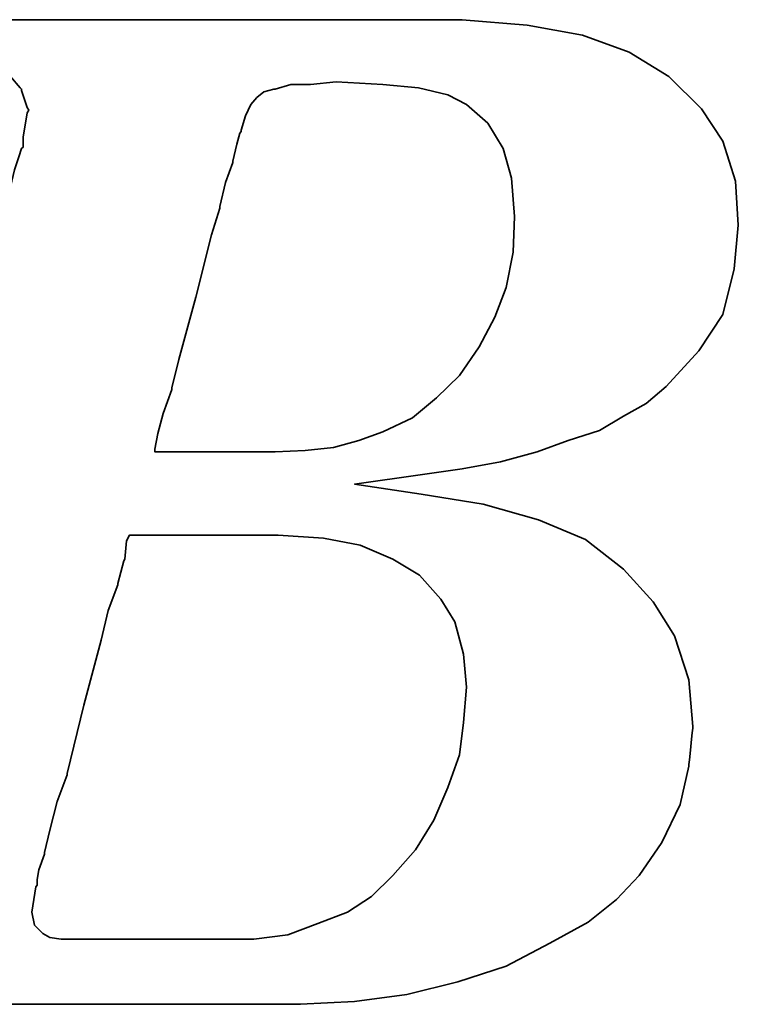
# Model space of a CAD drawing. Header units: millimetres. Extents: x -5 to 149, y 7 to 96.
# Tile 21 of 49: x 109.71 to 111.17, y 45.25 to 47.25. Entities that reach past the tile are written whole.
import ezdxf

# ---------------------------------------------------------------- set-up
doc = ezdxf.new("R2010")
doc.units = ezdxf.units.MM
doc.header["$LTSCALE"] = 0.1
doc.layers.add('layer 1', color=7, linetype='CONTINUOUS')

msp = doc.modelspace()

# ---------------------------------------------------------------- linework, layer by layer
at = {"layer": 'layer 1', "color": 1, "lineweight": 35}
for points, knots in [([(109.3089, 45.4656), (109.3089, 45.4656), (109.2861, 45.4137), (109.2861, 45.4137), (109.2861, 45.4137), (109.2861, 45.4137), (109.2831, 45.408), (109.2831, 45.408), (109.2831, 45.408), (109.2831, 45.408), (109.2831, 45.405), (109.2831, 45.405), (109.2831, 45.405), (109.2831, 45.405), (109.2489, 45.3708), (109.2489, 45.3708), (109.2489, 45.3708), (109.2489, 45.3708), (109.2459, 45.3708), (109.2459, 45.3708), (109.2459, 45.3708), (109.2459, 45.3708), (109.2429, 45.3678), (109.2429, 45.3678), (109.2429, 45.3678), (109.2429, 45.3678), (109.1967, 45.3447), (109.1967, 45.3447), (109.1967, 45.3447), (109.1967, 45.3447), (109.1913, 45.3447), (109.1913, 45.3447), (109.1913, 45.3447), (109.1913, 45.3447), (109.1883, 45.342), (109.1883, 45.342), (109.1883, 45.342), (109.1883, 45.342), (109.1361, 45.336), (109.1361, 45.336), (109.1361, 45.336), (109.1361, 45.336), (109.1337, 45.336), (109.1337, 45.336), (109.1337, 45.336), (109.1337, 45.336), (109.1277, 45.336), (109.1277, 45.336), (109.1277, 45.336), (109.1277, 45.336), (109.1103, 45.336), (109.1103, 45.336), (109.1103, 45.336), (109.1103, 45.336), (109.0641, 45.336), (109.0641, 45.336), (109.0641, 45.336), (109.0641, 45.336), (109.0185, 45.336), (109.0185, 45.336), (109.0185, 45.336), (109.0185, 45.336), (109.0125, 45.336), (109.0125, 45.336), (109.0125, 45.336), (109.0125, 45.336), (109.0125, 45.3333), (109.0125, 45.3333), (109.0125, 45.3333), (109.0125, 45.3333), (109.0095, 45.3303), (109.0095, 45.3303), (109.0095, 45.3303), (109.0095, 45.3303), (108.9981, 45.2874), (108.9981, 45.2874), (108.9981, 45.2874), (108.9981, 45.2874), (108.9897, 45.2469), (108.9897, 45.2469), (108.9897, 45.2469), (108.9897, 45.2469), (108.9951, 45.2469), (108.9951, 45.2469), (108.9951, 45.2469), (108.9951, 45.2469), (109.0185, 45.2469), (109.0185, 45.2469), (109.0185, 45.2469), (109.0185, 45.2469), (109.0815, 45.2469), (109.0815, 45.2469), (109.0815, 45.2469), (109.0815, 45.2469), (109.1682, 45.2469), (109.1682, 45.2469), (109.1682, 45.2469), (109.1682, 45.2469), (109.2657, 45.2469), (109.2657, 45.2469), (109.2657, 45.2469), (109.2657, 45.2469), (109.3809, 45.2469), (109.3809, 45.2469), (109.3809, 45.2469), (109.3809, 45.2469), (109.6173, 45.2469), (109.6173, 45.2469), (109.6173, 45.2469), (109.6173, 45.2469), (109.8591, 45.2469), (109.8591, 45.2469), (109.8591, 45.2469), (109.8591, 45.2469), (109.9743, 45.2469), (109.9743, 45.2469), (109.9743, 45.2469), (109.9743, 45.2469), (110.0721, 45.2469), (110.0721, 45.2469), (110.0721, 45.2469), (110.0721, 45.2469), (110.1585, 45.2469), (110.1585, 45.2469), (110.1585, 45.2469), (110.1585, 45.2469), (110.2215, 45.2469), (110.2215, 45.2469), (110.2215, 45.2469), (110.2215, 45.2469), (110.2449, 45.2469), (110.2449, 45.2469), (110.2449, 45.2469), (110.2449, 45.2469), (110.2623, 45.2469), (110.2623, 45.2469), (110.2623, 45.2469), (110.2623, 45.2469), (110.2737, 45.2469), (110.2737, 45.2469), (110.2737, 45.2469), (110.2737, 45.2469), (110.2791, 45.2469), (110.2791, 45.2469), (110.2791, 45.2469), (110.2791, 45.2469), (110.3889, 45.2526), (110.3889, 45.2526), (110.3889, 45.2526), (110.3889, 45.2526), (110.4951, 45.267), (110.4951, 45.267), (110.4951, 45.267), (110.4951, 45.267), (110.5989, 45.2928), (110.5989, 45.2928), (110.5989, 45.2928), (110.5989, 45.2928), (110.6967, 45.3246), (110.6967, 45.3246), (110.6967, 45.3246), (110.6967, 45.3246), (110.7861, 45.3708), (110.7861, 45.3708), (110.7861, 45.3708), (110.7861, 45.3708), (110.8635, 45.4137), (110.8635, 45.4137), (110.8635, 45.4137), (110.8635, 45.4137), (110.9211, 45.4599), (110.9211, 45.4599), (110.9211, 45.4599), (110.9211, 45.4599), (110.9673, 45.5088), (110.9673, 45.5088), (110.9673, 45.5088), (110.9673, 45.5088), (111.0135, 45.5754), (111.0135, 45.5754), (111.0135, 45.5754), (111.0135, 45.5754), (111.0507, 45.6528), (111.0507, 45.6528), (111.0507, 45.6528), (111.0507, 45.6528), (111.0681, 45.7308), (111.0681, 45.7308), (111.0681, 45.7308), (111.0681, 45.7308), (111.0765, 45.8112), (111.0765, 45.8112), (111.0765, 45.8112), (111.0765, 45.8112), (111.0681, 45.906), (111.0681, 45.906), (111.0681, 45.906), (111.0681, 45.906), (111.0393, 45.9954), (111.0393, 45.9954), (111.0393, 45.9954), (111.0393, 45.9954), (110.9961, 46.0644), (110.9961, 46.0644), (110.9961, 46.0644), (110.9961, 46.0644), (110.9355, 46.131), (110.9355, 46.131), (110.9355, 46.131), (110.9355, 46.131), (110.8581, 46.191), (110.8581, 46.191), (110.8581, 46.191), (110.8581, 46.191), (110.7627, 46.2315), (110.7627, 46.2315), (110.7627, 46.2315), (110.7627, 46.2315), (110.6505, 46.263), (110.6505, 46.263), (110.6505, 46.263), (110.6505, 46.263), (110.5239, 46.2834), (110.5239, 46.2834), (110.5239, 46.2834), (110.5239, 46.2834), (110.3889, 46.3038), (110.3889, 46.3038), (110.3889, 46.3038), (110.3889, 46.3038), (110.5269, 46.3236), (110.5269, 46.3236), (110.5269, 46.3236), (110.5269, 46.3236), (110.6073, 46.335), (110.6073, 46.335), (110.6073, 46.335), (110.6073, 46.335), (110.6853, 46.3494), (110.6853, 46.3494), (110.6853, 46.3494), (110.6853, 46.3494), (110.7603, 46.3695), (110.7603, 46.3695), (110.7603, 46.3695), (110.7603, 46.3695), (110.8233, 46.3926), (110.8233, 46.3926), (110.8233, 46.3926), (110.8233, 46.3926), (110.8869, 46.413), (110.8869, 46.413), (110.8869, 46.413), (110.8869, 46.413), (110.9355, 46.4418), (110.9355, 46.4418), (110.9355, 46.4418), (110.9355, 46.4418), (110.9817, 46.4676), (110.9817, 46.4676), (110.9817, 46.4676), (110.9817, 46.4676), (111.0222, 46.5024), (111.0222, 46.5024), (111.0222, 46.5024), (111.0222, 46.5024), (111.0885, 46.5744), (111.0885, 46.5744), (111.0885, 46.5744), (111.0885, 46.5744), (111.1371, 46.6488), (111.1371, 46.6488), (111.1371, 46.6488), (111.1371, 46.6488), (111.1605, 46.7412), (111.1605, 46.7412), (111.1605, 46.7412), (111.1605, 46.7412), (111.1689, 46.8303), (111.1689, 46.8303), (111.1689, 46.8303), (111.1689, 46.8303), (111.1629, 46.9194), (111.1629, 46.9194), (111.1629, 46.9194), (111.1629, 46.9194), (111.1371, 47.0004), (111.1371, 47.0004), (111.1371, 47.0004), (111.1371, 47.0004), (111.0939, 47.0664), (111.0939, 47.0664), (111.0939, 47.0664), (111.0939, 47.0664), (111.0276, 47.1324), (111.0276, 47.1324), (111.0276, 47.1324), (111.0276, 47.1324), (110.9472, 47.1816), (110.9472, 47.1816), (110.9472, 47.1816), (110.9472, 47.1816), (110.8521, 47.2164), (110.8521, 47.2164), (110.8521, 47.2164), (110.8521, 47.2164), (110.7399, 47.2362), (110.7399, 47.2362), (110.7399, 47.2362), (110.7399, 47.2362), (110.6073, 47.2476), (110.6073, 47.2476), (110.6073, 47.2476), (110.6073, 47.2476), (110.5959, 47.2476), (110.5959, 47.2476), (110.5959, 47.2476), (110.5959, 47.2476), (110.5557, 47.2476), (110.5557, 47.2476), (110.5557, 47.2476), (110.5557, 47.2476), (110.4981, 47.2476), (110.4981, 47.2476), (110.4981, 47.2476), (110.4981, 47.2476), (110.4231, 47.2476), (110.4231, 47.2476), (110.4231, 47.2476), (110.4231, 47.2476), (110.3313, 47.2476), (110.3313, 47.2476), (110.3313, 47.2476), (110.3313, 47.2476), (110.2335, 47.2476), (110.2335, 47.2476), (110.2335, 47.2476), (110.2335, 47.2476), (110.0142, 47.2476), (110.0142, 47.2476), (110.0142, 47.2476), (110.0142, 47.2476), (109.7955, 47.2476), (109.7955, 47.2476), (109.7955, 47.2476), (109.7955, 47.2476), (109.6977, 47.2476), (109.6977, 47.2476), (109.6977, 47.2476), (109.6977, 47.2476), (109.6059, 47.2476), (109.6059, 47.2476), (109.6059, 47.2476), (109.6059, 47.2476), (109.5309, 47.2476), (109.5309, 47.2476), (109.5309, 47.2476), (109.5309, 47.2476), (109.4706, 47.2476), (109.4706, 47.2476), (109.4706, 47.2476), (109.4706, 47.2476), (109.4385, 47.2476), (109.4385, 47.2476), (109.4385, 47.2476), (109.4385, 47.2476), (109.4385, 47.2449), (109.4385, 47.2449), (109.4385, 47.2449), (109.4385, 47.2449), (109.4355, 47.2422), (109.4355, 47.2422), (109.4355, 47.2422), (109.4355, 47.2422), (109.4241, 47.196), (109.4241, 47.196), (109.4241, 47.196), (109.4241, 47.196), (109.4157, 47.1588), (109.4157, 47.1588), (109.4157, 47.1588), (109.4157, 47.1588), (109.4787, 47.1588), (109.4787, 47.1588), (109.4787, 47.1588), (109.4787, 47.1588), (109.5363, 47.1588), (109.5363, 47.1588), (109.5363, 47.1588), (109.5363, 47.1588), (109.554, 47.1588), (109.554, 47.1588), (109.554, 47.1588), (109.554, 47.1588), (109.5594, 47.1588), (109.5594, 47.1588), (109.5594, 47.1588), (109.5594, 47.1588), (109.5999, 47.1588), (109.5999, 47.1588), (109.5999, 47.1588), (109.5999, 47.1588), (109.6029, 47.1588), (109.6029, 47.1588), (109.6029, 47.1588), (109.6029, 47.1588), (109.6059, 47.1555), (109.6059, 47.1555), (109.6059, 47.1555), (109.6059, 47.1555), (109.6317, 47.1498), (109.6317, 47.1498), (109.6317, 47.1498), (109.6317, 47.1498), (109.6605, 47.1444), (109.6605, 47.1444), (109.6605, 47.1444), (109.6605, 47.1444), (109.6629, 47.1444), (109.6629, 47.1444), (109.6629, 47.1444), (109.6629, 47.1444), (109.6803, 47.1384), (109.6803, 47.1384), (109.6803, 47.1384), (109.6803, 47.1384), (109.6863, 47.1384), (109.6863, 47.1384), (109.6863, 47.1384), (109.6863, 47.1384), (109.6893, 47.1324), (109.6893, 47.1324), (109.6893, 47.1324), (109.6893, 47.1324), (109.7091, 47.1093), (109.7091, 47.1093), (109.7091, 47.1093), (109.7091, 47.1093), (109.7121, 47.1066), (109.7121, 47.1066), (109.7121, 47.1066), (109.7121, 47.1066), (109.7121, 47.1036), (109.7121, 47.1036), (109.7121, 47.1036), (109.7121, 47.1036), (109.7235, 47.0694), (109.7235, 47.0694), (109.7235, 47.0694), (109.7235, 47.0694), (109.7265, 47.0634), (109.7265, 47.0634), (109.7265, 47.0634), (109.7265, 47.0634), (109.7235, 47.058), (109.7235, 47.058), (109.7235, 47.058), (109.7235, 47.058), (109.7151, 47.0088), (109.7151, 47.0088), (109.7151, 47.0088), (109.7151, 47.0088), (109.7151, 46.9914), (109.7151, 46.9914), (109.7151, 46.9914), (109.7151, 46.9914), (109.7151, 46.9884), (109.7151, 46.9884), (109.7151, 46.9884), (109.7151, 46.9884), (109.7121, 46.986), (109.7121, 46.986), (109.7121, 46.986), (109.7121, 46.986), (109.7064, 46.9686), (109.7064, 46.9686), (109.7064, 46.9686), (109.7064, 46.9686), (109.6977, 46.9428), (109.6977, 46.9428), (109.6977, 46.9428), (109.6977, 46.9428), (109.6893, 46.908), (109.6893, 46.908), (109.6893, 46.908), (109.6893, 46.908), (109.6773, 46.8678), (109.6773, 46.8678), (109.6773, 46.8678), (109.6773, 46.8678), (109.6515, 46.7697), (109.6515, 46.7697), (109.6515, 46.7697), (109.6515, 46.7697), (109.6203, 46.6488), (109.6203, 46.6488), (109.6203, 46.6488), (109.6203, 46.6488), (109.5855, 46.5192), (109.5855, 46.5192), (109.5855, 46.5192), (109.5855, 46.5192), (109.5105, 46.2399), (109.5105, 46.2399), (109.5105, 46.2399), (109.5105, 46.2399), (109.4355, 45.9582), (109.4355, 45.9582), (109.4355, 45.9582), (109.4355, 45.9582), (109.4013, 45.8256), (109.4013, 45.8256), (109.4013, 45.8256), (109.4013, 45.8256), (109.3695, 45.7104), (109.3695, 45.7104), (109.3695, 45.7104), (109.3695, 45.7104), (109.3437, 45.6123), (109.3437, 45.6123), (109.3437, 45.6123), (109.3437, 45.6123), (109.335, 45.5721), (109.335, 45.5721), (109.335, 45.5721), (109.335, 45.5721), (109.3263, 45.5349), (109.3263, 45.5349), (109.3263, 45.5349), (109.3263, 45.5349), (109.3263, 45.5322), (109.3263, 45.5322), (109.3263, 45.5322), (109.3263, 45.5322), (109.3179, 45.5088), (109.3179, 45.5088), (109.3179, 45.5088), (109.3179, 45.5088), (109.3119, 45.4857), (109.3119, 45.4857), (109.3119, 45.4857), (109.3119, 45.4857), (109.3119, 45.477), (109.3119, 45.477), (109.3119, 45.477), (109.3119, 45.477), (109.3119, 45.4716), (109.3119, 45.4716), (109.3119, 45.4716), (109.3119, 45.4716), (109.3119, 45.4686), (109.3119, 45.4686), (109.3119, 45.4686), (109.3119, 45.4686), (109.3089, 45.4656), (109.3089, 45.4656)], [0, 0, 0, 0, 0.007194, 0.007194, 0.007194, 0.007194, 0.014388, 0.014388, 0.014388, 0.014388, 0.021583, 0.021583, 0.021583, 0.021583, 0.028777, 0.028777, 0.028777, 0.028777, 0.035971, 0.035971, 0.035971, 0.035971, 0.043165, 0.043165, 0.043165, 0.043165, 0.05036, 0.05036, 0.05036, 0.05036, 0.057554, 0.057554, 0.057554, 0.057554, 0.064748, 0.064748, 0.064748, 0.064748, 0.071942, 0.071942, 0.071942, 0.071942, 0.079137, 0.079137, 0.079137, 0.079137, 0.086331, 0.086331, 0.086331, 0.086331, 0.093525, 0.093525, 0.093525, 0.093525, 0.100719, 0.100719, 0.100719, 0.100719, 0.107914, 0.107914, 0.107914, 0.107914, 0.115108, 0.115108, 0.115108, 0.115108, 0.122302, 0.122302, 0.122302, 0.122302, 0.129496, 0.129496, 0.129496, 0.129496, 0.136691, 0.136691, 0.136691, 0.136691, 0.143885, 0.143885, 0.143885, 0.143885, 0.151079, 0.151079, 0.151079, 0.151079, 0.158273, 0.158273, 0.158273, 0.158273, 0.165468, 0.165468, 0.165468, 0.165468, 0.172662, 0.172662, 0.172662, 0.172662, 0.179856, 0.179856, 0.179856, 0.179856, 0.18705, 0.18705, 0.18705, 0.18705, 0.194245, 0.194245, 0.194245, 0.194245, 0.201439, 0.201439, 0.201439, 0.201439, 0.208633, 0.208633, 0.208633, 0.208633, 0.215827, 0.215827, 0.215827, 0.215827, 0.223022, 0.223022, 0.223022, 0.223022, 0.230216, 0.230216, 0.230216, 0.230216, 0.23741, 0.23741, 0.23741, 0.23741, 0.244604, 0.244604, 0.244604, 0.244604, 0.251799, 0.251799, 0.251799, 0.251799, 0.258993, 0.258993, 0.258993, 0.258993, 0.266187, 0.266187, 0.266187, 0.266187, 0.273381, 0.273381, 0.273381, 0.273381, 0.280576, 0.280576, 0.280576, 0.280576, 0.28777, 0.28777, 0.28777, 0.28777, 0.294964, 0.294964, 0.294964, 0.294964, 0.302158, 0.302158, 0.302158, 0.302158, 0.309353, 0.309353, 0.309353, 0.309353, 0.316547, 0.316547, 0.316547, 0.316547, 0.323741, 0.323741, 0.323741, 0.323741, 0.330935, 0.330935, 0.330935, 0.330935, 0.338129, 0.338129, 0.338129, 0.33813, 0.345324, 0.345324, 0.345324, 0.345324, 0.352518, 0.352518, 0.352518, 0.352518, 0.359712, 0.359712, 0.359712, 0.359712, 0.366906, 0.366906, 0.366906, 0.366906, 0.374101, 0.374101, 0.374101, 0.374101, 0.381295, 0.381295, 0.381295, 0.381295, 0.388489, 0.388489, 0.388489, 0.388489, 0.395683, 0.395683, 0.395683, 0.395683, 0.402878, 0.402878, 0.402878, 0.402878, 0.410072, 0.410072, 0.410072, 0.410072, 0.417266, 0.417266, 0.417266, 0.417266, 0.42446, 0.42446, 0.42446, 0.42446, 0.431655, 0.431655, 0.431655, 0.431655, 0.438849, 0.438849, 0.438849, 0.438849, 0.446043, 0.446043, 0.446043, 0.446043, 0.453237, 0.453237, 0.453237, 0.453237, 0.460432, 0.460432, 0.460432, 0.460432, 0.467626, 0.467626, 0.467626, 0.467626, 0.47482, 0.47482, 0.47482, 0.47482, 0.482014, 0.482014, 0.482014, 0.482014, 0.489209, 0.489209, 0.489209, 0.489209, 0.496403, 0.496403, 0.496403, 0.496403, 0.503597, 0.503597, 0.503597, 0.503597, 0.510791, 0.510791, 0.510791, 0.510791, 0.517986, 0.517986, 0.517986, 0.517986, 0.52518, 0.52518, 0.52518, 0.52518, 0.532374, 0.532374, 0.532374, 0.532374, 0.539568, 0.539568, 0.539568, 0.539568, 0.546763, 0.546763, 0.546763, 0.546763, 0.553957, 0.553957, 0.553957, 0.553957, 0.561151, 0.561151, 0.561151, 0.561151, 0.568345, 0.568345, 0.568345, 0.568345, 0.57554, 0.57554, 0.57554, 0.57554, 0.582734, 0.582734, 0.582734, 0.582734, 0.589928, 0.589928, 0.589928, 0.589928, 0.597122, 0.597122, 0.597122, 0.597122, 0.604317, 0.604317, 0.604317, 0.604317, 0.611511, 0.611511, 0.611511, 0.611511, 0.618705, 0.618705, 0.618705, 0.618705, 0.625899, 0.625899, 0.625899, 0.625899, 0.633094, 0.633094, 0.633094, 0.633094, 0.640288, 0.640288, 0.640288, 0.640288, 0.647482, 0.647482, 0.647482, 0.647482, 0.654676, 0.654676, 0.654676, 0.654676, 0.661871, 0.661871, 0.661871, 0.661871, 0.669065, 0.669065, 0.669065, 0.669065, 0.676259, 0.676259, 0.676259, 0.676259, 0.683453, 0.683453, 0.683453, 0.683453, 0.690647, 0.690647, 0.690647, 0.690647, 0.697842, 0.697842, 0.697842, 0.697842, 0.705036, 0.705036, 0.705036, 0.705036, 0.71223, 0.71223, 0.71223, 0.71223, 0.719424, 0.719424, 0.719424, 0.719424, 0.726619, 0.726619, 0.726619, 0.726619, 0.733813, 0.733813, 0.733813, 0.733813, 0.741007, 0.741007, 0.741007, 0.741007, 0.748201, 0.748201, 0.748201, 0.748201, 0.755396, 0.755396, 0.755396, 0.755396, 0.76259, 0.76259, 0.76259, 0.76259, 0.769784, 0.769784, 0.769784, 0.769784, 0.776978, 0.776978, 0.776978, 0.776978, 0.784173, 0.784173, 0.784173, 0.784173, 0.791367, 0.791367, 0.791367, 0.791367, 0.798561, 0.798561, 0.798561, 0.798561, 0.805755, 0.805755, 0.805755, 0.805755, 0.81295, 0.81295, 0.81295, 0.81295, 0.820144, 0.820144, 0.820144, 0.820144, 0.827338, 0.827338, 0.827338, 0.827338, 0.834532, 0.834532, 0.834532, 0.834532, 0.841727, 0.841727, 0.841727, 0.841727, 0.848921, 0.848921, 0.848921, 0.848921, 0.856115, 0.856115, 0.856115, 0.856115, 0.863309, 0.863309, 0.863309, 0.863309, 0.870504, 0.870504, 0.870504, 0.870504, 0.877698, 0.877698, 0.877698, 0.877698, 0.884892, 0.884892, 0.884892, 0.884892, 0.892086, 0.892086, 0.892086, 0.892086, 0.899281, 0.899281, 0.899281, 0.899281, 0.906475, 0.906475, 0.906475, 0.906475, 0.913669, 0.913669, 0.913669, 0.913669, 0.920863, 0.920863, 0.920863, 0.920863, 0.928058, 0.928058, 0.928058, 0.928058, 0.935252, 0.935252, 0.935252, 0.935252, 0.942446, 0.942446, 0.942446, 0.942446, 0.94964, 0.94964, 0.94964, 0.94964, 0.956835, 0.956835, 0.956835, 0.956835, 0.964029, 0.964029, 0.964029, 0.964029, 0.971223, 0.971223, 0.971223, 0.971223, 0.978417, 0.978417, 0.978417, 0.978417, 0.985612, 0.985612, 0.985612, 0.985612, 0.992806, 0.992806, 0.992806, 0.992806, 1, 1, 1, 1]), ([(110.1669, 47.052), (110.1669, 47.052), (110.1585, 47.0232), (110.1585, 47.0232), (110.1585, 47.0232), (110.1585, 47.0232), (110.1585, 47.0202), (110.1585, 47.0202), (110.1585, 47.0202), (110.1585, 47.0202), (110.1555, 47.0172), (110.1555, 47.0172), (110.1555, 47.0172), (110.1555, 47.0172), (110.1495, 46.9944), (110.1495, 46.9944), (110.1495, 46.9944), (110.1495, 46.9944), (110.1411, 46.9599), (110.1411, 46.9599), (110.1411, 46.9599), (110.1411, 46.9599), (110.1411, 46.9572), (110.1411, 46.9572), (110.1411, 46.9572), (110.1411, 46.9572), (110.1267, 46.917), (110.1267, 46.917), (110.1267, 46.917), (110.1267, 46.917), (110.115, 46.8678), (110.115, 46.8678), (110.115, 46.8678), (110.115, 46.8678), (110.115, 46.8648), (110.115, 46.8648), (110.115, 46.8648), (110.115, 46.8648), (110.0979, 46.8102), (110.0979, 46.8102), (110.0979, 46.8102), (110.0979, 46.8102), (110.0661, 46.6836), (110.0661, 46.6836), (110.0661, 46.6836), (110.0661, 46.6836), (110.0319, 46.557), (110.0319, 46.557), (110.0319, 46.557), (110.0319, 46.557), (110.0175, 46.4994), (110.0175, 46.4994), (110.0175, 46.4994), (110.0175, 46.4994), (110.0175, 46.4964), (110.0175, 46.4964), (110.0175, 46.4964), (110.0175, 46.4964), (110.0001, 46.4472), (110.0001, 46.4472), (110.0001, 46.4472), (110.0001, 46.4472), (109.9887, 46.407), (109.9887, 46.407), (109.9887, 46.407), (109.9887, 46.407), (109.9827, 46.3752), (109.9827, 46.3752), (109.9827, 46.3752), (109.9827, 46.3752), (109.9827, 46.3695), (109.9827, 46.3695), (109.9827, 46.3695), (109.9827, 46.3695), (109.9971, 46.3695), (109.9971, 46.3695), (109.9971, 46.3695), (109.9971, 46.3695), (110.0433, 46.3695), (110.0433, 46.3695), (110.0433, 46.3695), (110.0433, 46.3695), (110.0949, 46.3695), (110.0949, 46.3695), (110.0949, 46.3695), (110.0949, 46.3695), (110.1471, 46.3695), (110.1471, 46.3695), (110.1471, 46.3695), (110.1471, 46.3695), (110.1873, 46.3695), (110.1873, 46.3695), (110.1873, 46.3695), (110.1873, 46.3695), (110.2161, 46.3695), (110.2161, 46.3695), (110.2161, 46.3695), (110.2161, 46.3695), (110.2275, 46.3695), (110.2275, 46.3695), (110.2275, 46.3695), (110.2275, 46.3695), (110.2881, 46.3725), (110.2881, 46.3725), (110.2881, 46.3725), (110.2881, 46.3725), (110.3457, 46.3785), (110.3457, 46.3785), (110.3457, 46.3785), (110.3457, 46.3785), (110.3973, 46.3926), (110.3973, 46.3926), (110.3973, 46.3926), (110.3973, 46.3926), (110.4465, 46.41), (110.4465, 46.41), (110.4465, 46.41), (110.4465, 46.41), (110.5065, 46.4388), (110.5065, 46.4388), (110.5065, 46.4388), (110.5065, 46.4388), (110.5557, 46.479), (110.5557, 46.479), (110.5557, 46.479), (110.5557, 46.479), (110.6019, 46.5249), (110.6019, 46.5249), (110.6019, 46.5249), (110.6019, 46.5249), (110.6421, 46.5828), (110.6421, 46.5828), (110.6421, 46.5828), (110.6421, 46.5828), (110.6739, 46.6434), (110.6739, 46.6434), (110.6739, 46.6434), (110.6739, 46.6434), (110.6967, 46.7034), (110.6967, 46.7034), (110.6967, 46.7034), (110.6967, 46.7034), (110.7111, 46.7754), (110.7111, 46.7754), (110.7111, 46.7754), (110.7111, 46.7754), (110.7141, 46.8474), (110.7141, 46.8474), (110.7141, 46.8474), (110.7141, 46.8474), (110.7081, 46.9254), (110.7081, 46.9254), (110.7081, 46.9254), (110.7081, 46.9254), (110.6907, 46.986), (110.6907, 46.986), (110.6907, 46.986), (110.6907, 46.986), (110.6595, 47.0376), (110.6595, 47.0376), (110.6595, 47.0376), (110.6595, 47.0376), (110.6163, 47.0751), (110.6163, 47.0751), (110.6163, 47.0751), (110.6163, 47.0751), (110.5785, 47.0952), (110.5785, 47.0952), (110.5785, 47.0952), (110.5785, 47.0952), (110.5185, 47.1093), (110.5185, 47.1093), (110.5185, 47.1093), (110.5185, 47.1093), (110.4465, 47.1156), (110.4465, 47.1156), (110.4465, 47.1156), (110.4465, 47.1156), (110.3511, 47.121), (110.3511, 47.121), (110.3511, 47.121), (110.3511, 47.121), (110.2995, 47.1156), (110.2995, 47.1156), (110.2995, 47.1156), (110.2995, 47.1156), (110.2968, 47.1156), (110.2968, 47.1156), (110.2968, 47.1156), (110.2968, 47.1156), (110.2593, 47.1156), (110.2593, 47.1156), (110.2593, 47.1156), (110.2593, 47.1156), (110.2275, 47.1066), (110.2275, 47.1066), (110.2275, 47.1066), (110.2275, 47.1066), (110.2245, 47.1066), (110.2245, 47.1066), (110.2245, 47.1066), (110.2245, 47.1066), (110.2047, 47.1012), (110.2047, 47.1012), (110.2047, 47.1012), (110.2047, 47.1012), (110.1903, 47.0892), (110.1903, 47.0892), (110.1903, 47.0892), (110.1903, 47.0892), (110.1783, 47.0751), (110.1783, 47.0751), (110.1783, 47.0751), (110.1783, 47.0751), (110.1669, 47.052), (110.1669, 47.052)], [0, 0, 0, 0, 0.018519, 0.018519, 0.018519, 0.018519, 0.037037, 0.037037, 0.037037, 0.037037, 0.055556, 0.055556, 0.055556, 0.055556, 0.074074, 0.074074, 0.074074, 0.074074, 0.092593, 0.092593, 0.092593, 0.092593, 0.111111, 0.111111, 0.111111, 0.111111, 0.12963, 0.12963, 0.12963, 0.12963, 0.148148, 0.148148, 0.148148, 0.148148, 0.166667, 0.166667, 0.166667, 0.166667, 0.185185, 0.185185, 0.185185, 0.185185, 0.203704, 0.203704, 0.203704, 0.203704, 0.222222, 0.222222, 0.222222, 0.222222, 0.240741, 0.240741, 0.240741, 0.240741, 0.259259, 0.259259, 0.259259, 0.259259, 0.277778, 0.277778, 0.277778, 0.277778, 0.296296, 0.296296, 0.296296, 0.296296, 0.314815, 0.314815, 0.314815, 0.314815, 0.333333, 0.333333, 0.333333, 0.333333, 0.351852, 0.351852, 0.351852, 0.351852, 0.37037, 0.37037, 0.37037, 0.37037, 0.388889, 0.388889, 0.388889, 0.388889, 0.407407, 0.407407, 0.407407, 0.407407, 0.425926, 0.425926, 0.425926, 0.425926, 0.444444, 0.444444, 0.444444, 0.444444, 0.462963, 0.462963, 0.462963, 0.462963, 0.481481, 0.481481, 0.481481, 0.481481, 0.5, 0.5, 0.5, 0.5, 0.518519, 0.518519, 0.518519, 0.518519, 0.537037, 0.537037, 0.537037, 0.537037, 0.555556, 0.555556, 0.555556, 0.555556, 0.574074, 0.574074, 0.574074, 0.574074, 0.592593, 0.592593, 0.592593, 0.592593, 0.611111, 0.611111, 0.611111, 0.611111, 0.62963, 0.62963, 0.62963, 0.62963, 0.648148, 0.648148, 0.648148, 0.648148, 0.666667, 0.666667, 0.666667, 0.666667, 0.685185, 0.685185, 0.685185, 0.685185, 0.703704, 0.703704, 0.703704, 0.703704, 0.722222, 0.722222, 0.722222, 0.722222, 0.740741, 0.740741, 0.740741, 0.740741, 0.759259, 0.759259, 0.759259, 0.759259, 0.777778, 0.777778, 0.777778, 0.777778, 0.796296, 0.796296, 0.796296, 0.796296, 0.814815, 0.814815, 0.814815, 0.814815, 0.833333, 0.833333, 0.833333, 0.833333, 0.851852, 0.851852, 0.851852, 0.851852, 0.87037, 0.87037, 0.87037, 0.87037, 0.888889, 0.888889, 0.888889, 0.888889, 0.907407, 0.907407, 0.907407, 0.907407, 0.925926, 0.925926, 0.925926, 0.925926, 0.944444, 0.944444, 0.944444, 0.944444, 0.962963, 0.962963, 0.962963, 0.962963, 0.981481, 0.981481, 0.981481, 0.981481, 1, 1, 1, 1]), ([(109.7436, 45.5004), (109.7436, 45.5004), (109.7436, 45.4887), (109.7436, 45.4887), (109.7436, 45.4887), (109.7436, 45.4887), (109.7409, 45.4857), (109.7409, 45.4857), (109.7409, 45.4857), (109.7409, 45.4857), (109.7325, 45.4338), (109.7325, 45.4338), (109.7325, 45.4338), (109.7325, 45.4338), (109.7379, 45.408), (109.7379, 45.408), (109.7379, 45.408), (109.7379, 45.408), (109.7553, 45.3906), (109.7553, 45.3906), (109.7553, 45.3906), (109.7553, 45.3906), (109.7697, 45.3825), (109.7697, 45.3825), (109.7697, 45.3825), (109.7697, 45.3825), (109.7925, 45.3792), (109.7925, 45.3792), (109.7925, 45.3792), (109.7925, 45.3792), (109.8303, 45.3792), (109.8303, 45.3792), (109.8303, 45.3792), (109.8303, 45.3792), (109.8705, 45.3792), (109.8705, 45.3792), (109.8705, 45.3792), (109.8705, 45.3792), (109.8819, 45.3792), (109.8819, 45.3792), (109.8819, 45.3792), (109.8819, 45.3792), (109.911, 45.3792), (109.911, 45.3792), (109.911, 45.3792), (109.911, 45.3792), (109.9911, 45.3792), (109.9911, 45.3792), (109.9911, 45.3792), (109.9911, 45.3792), (110.0721, 45.3792), (110.0721, 45.3792), (110.0721, 45.3792), (110.0721, 45.3792), (110.1009, 45.3792), (110.1009, 45.3792), (110.1009, 45.3792), (110.1009, 45.3792), (110.1093, 45.3792), (110.1093, 45.3792), (110.1093, 45.3792), (110.1093, 45.3792), (110.1843, 45.3792), (110.1843, 45.3792), (110.1843, 45.3792), (110.1843, 45.3792), (110.2533, 45.3882), (110.2533, 45.3882), (110.2533, 45.3882), (110.2533, 45.3882), (110.3139, 45.411), (110.3139, 45.411), (110.3139, 45.411), (110.3139, 45.411), (110.3745, 45.4338), (110.3745, 45.4338), (110.3745, 45.4338), (110.3745, 45.4338), (110.4231, 45.4656), (110.4231, 45.4656), (110.4231, 45.4656), (110.4231, 45.4656), (110.4663, 45.5088), (110.4663, 45.5088), (110.4663, 45.5088), (110.4663, 45.5088), (110.5125, 45.561), (110.5125, 45.561), (110.5125, 45.561), (110.5125, 45.561), (110.5497, 45.621), (110.5497, 45.621), (110.5497, 45.621), (110.5497, 45.621), (110.5785, 45.6873), (110.5785, 45.6873), (110.5785, 45.6873), (110.5785, 45.6873), (110.6019, 45.7536), (110.6019, 45.7536), (110.6019, 45.7536), (110.6019, 45.7536), (110.6103, 45.8196), (110.6103, 45.8196), (110.6103, 45.8196), (110.6103, 45.8196), (110.6163, 45.8916), (110.6163, 45.8916), (110.6163, 45.8916), (110.6163, 45.8916), (110.6103, 45.9582), (110.6103, 45.9582), (110.6103, 45.9582), (110.6103, 45.9582), (110.5929, 46.0242), (110.5929, 46.0242), (110.5929, 46.0242), (110.5929, 46.0242), (110.5641, 46.0701), (110.5641, 46.0701), (110.5641, 46.0701), (110.5641, 46.0701), (110.5209, 46.119), (110.5209, 46.119), (110.5209, 46.119), (110.5209, 46.119), (110.4663, 46.1511), (110.4663, 46.1511), (110.4663, 46.1511), (110.4663, 46.1511), (110.4, 46.1796), (110.4, 46.1796), (110.4, 46.1796), (110.4, 46.1796), (110.3256, 46.194), (110.3256, 46.194), (110.3256, 46.194), (110.3256, 46.194), (110.2335, 46.2), (110.2335, 46.2), (110.2335, 46.2), (110.2335, 46.2), (110.2275, 46.2), (110.2275, 46.2), (110.2275, 46.2), (110.2275, 46.2), (110.2161, 46.2), (110.2161, 46.2), (110.2161, 46.2), (110.2161, 46.2), (110.1813, 46.2), (110.1813, 46.2), (110.1813, 46.2), (110.1813, 46.2), (110.1351, 46.2), (110.1351, 46.2), (110.1351, 46.2), (110.1351, 46.2), (110.0778, 46.2), (110.0778, 46.2), (110.0778, 46.2), (110.0778, 46.2), (110.0199, 46.2), (110.0199, 46.2), (110.0199, 46.2), (110.0199, 46.2), (109.9623, 46.2), (109.9623, 46.2), (109.9623, 46.2), (109.9623, 46.2), (109.9311, 46.2), (109.9311, 46.2), (109.9311, 46.2), (109.9311, 46.2), (109.9254, 46.1886), (109.9254, 46.1886), (109.9254, 46.1886), (109.9254, 46.1886), (109.9221, 46.1511), (109.9221, 46.1511), (109.9221, 46.1511), (109.9221, 46.1511), (109.9197, 46.1478), (109.9197, 46.1478), (109.9197, 46.1478), (109.9197, 46.1478), (109.9077, 46.1022), (109.9077, 46.1022), (109.9077, 46.1022), (109.9077, 46.1022), (109.9077, 46.0992), (109.9077, 46.0992), (109.9077, 46.0992), (109.9077, 46.0992), (109.8879, 46.047), (109.8879, 46.047), (109.8879, 46.047), (109.8879, 46.047), (109.8735, 45.9867), (109.8735, 45.9867), (109.8735, 45.9867), (109.8735, 45.9867), (109.8387, 45.8544), (109.8387, 45.8544), (109.8387, 45.8544), (109.8387, 45.8544), (109.8045, 45.7161), (109.8045, 45.7161), (109.8045, 45.7161), (109.8045, 45.7161), (109.8045, 45.7134), (109.8045, 45.7134), (109.8045, 45.7134), (109.8045, 45.7134), (109.7844, 45.6588), (109.7844, 45.6588), (109.7844, 45.6588), (109.7844, 45.6588), (109.7697, 45.6009), (109.7697, 45.6009), (109.7697, 45.6009), (109.7697, 45.6009), (109.7583, 45.555), (109.7583, 45.555), (109.7583, 45.555), (109.7583, 45.555), (109.7583, 45.552), (109.7583, 45.552), (109.7583, 45.552), (109.7583, 45.552), (109.7469, 45.5202), (109.7469, 45.5202), (109.7469, 45.5202), (109.7469, 45.5202), (109.7436, 45.5004), (109.7436, 45.5004)], [0, 0, 0, 0, 0.016949, 0.016949, 0.016949, 0.016949, 0.033898, 0.033898, 0.033898, 0.033898, 0.050847, 0.050847, 0.050847, 0.050847, 0.067797, 0.067797, 0.067797, 0.067797, 0.084746, 0.084746, 0.084746, 0.084746, 0.101695, 0.101695, 0.101695, 0.101695, 0.118644, 0.118644, 0.118644, 0.118644, 0.135593, 0.135593, 0.135593, 0.135593, 0.152542, 0.152542, 0.152542, 0.152542, 0.169492, 0.169492, 0.169492, 0.169492, 0.186441, 0.186441, 0.186441, 0.186441, 0.20339, 0.20339, 0.20339, 0.20339, 0.220339, 0.220339, 0.220339, 0.220339, 0.237288, 0.237288, 0.237288, 0.237288, 0.254237, 0.254237, 0.254237, 0.254237, 0.271186, 0.271186, 0.271186, 0.271186, 0.288136, 0.288136, 0.288136, 0.288136, 0.305085, 0.305085, 0.305085, 0.305085, 0.322034, 0.322034, 0.322034, 0.322034, 0.338983, 0.338983, 0.338983, 0.338983, 0.355932, 0.355932, 0.355932, 0.355932, 0.372881, 0.372881, 0.372881, 0.372881, 0.389831, 0.389831, 0.389831, 0.389831, 0.40678, 0.40678, 0.40678, 0.40678, 0.423729, 0.423729, 0.423729, 0.423729, 0.440678, 0.440678, 0.440678, 0.440678, 0.457627, 0.457627, 0.457627, 0.457627, 0.474576, 0.474576, 0.474576, 0.474576, 0.491525, 0.491525, 0.491525, 0.491525, 0.508475, 0.508475, 0.508475, 0.508475, 0.525424, 0.525424, 0.525424, 0.525424, 0.542373, 0.542373, 0.542373, 0.542373, 0.559322, 0.559322, 0.559322, 0.559322, 0.576271, 0.576271, 0.576271, 0.576271, 0.59322, 0.59322, 0.59322, 0.59322, 0.610169, 0.610169, 0.610169, 0.61017, 0.627119, 0.627119, 0.627119, 0.627119, 0.644068, 0.644068, 0.644068, 0.644068, 0.661017, 0.661017, 0.661017, 0.661017, 0.677966, 0.677966, 0.677966, 0.677966, 0.694915, 0.694915, 0.694915, 0.694915, 0.711864, 0.711864, 0.711864, 0.711864, 0.728814, 0.728814, 0.728814, 0.728814, 0.745763, 0.745763, 0.745763, 0.745763, 0.762712, 0.762712, 0.762712, 0.762712, 0.779661, 0.779661, 0.779661, 0.779661, 0.79661, 0.79661, 0.79661, 0.79661, 0.813559, 0.813559, 0.813559, 0.813559, 0.830508, 0.830508, 0.830508, 0.830508, 0.847458, 0.847458, 0.847458, 0.847458, 0.864407, 0.864407, 0.864407, 0.864407, 0.881356, 0.881356, 0.881356, 0.881356, 0.898305, 0.898305, 0.898305, 0.898305, 0.915254, 0.915254, 0.915254, 0.915254, 0.932203, 0.932203, 0.932203, 0.932203, 0.949153, 0.949153, 0.949153, 0.949153, 0.966102, 0.966102, 0.966102, 0.966102, 0.983051, 0.983051, 0.983051, 0.983051, 1, 1, 1, 1])]:
    msp.add_open_spline(points, degree=3, knots=knots, dxfattribs=at)

doc.saveas('drawing.dxf')
